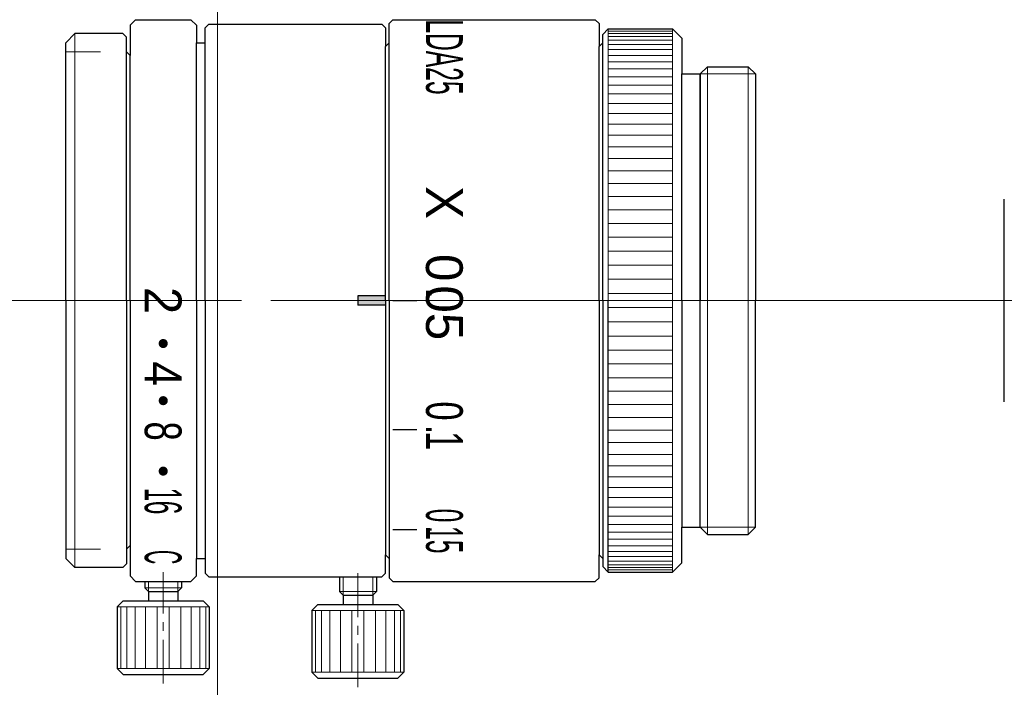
# Model space of a CAD drawing. Header units: millimetres. Extents: x -21 to 93, y 29 to 65.
import ezdxf
from ezdxf.enums import TextEntityAlignment as Align

# ---------------------------------------------------------------- set-up
doc = ezdxf.new("R2010")
doc.units = ezdxf.units.MM
doc.header["$LTSCALE"] = 0.25
doc.linetypes.add('CENTER', pattern=[50.8, 31.75, -6.35, 6.35, -6.35])
doc.layers.add('00_補助線', color=252, linetype='Continuous', lineweight=0, plot=False)
for name, color, linetype, lineweight in [('01_中心線', 1, 'CENTER', 20), ('03_寸法・文字', 50, 'Continuous', 20), ('画層1', 7, 'Continuous', 30)]:
    doc.layers.add(name, color=color, linetype=linetype, lineweight=lineweight)
doc.styles.add('VS Standard', font='txt', dxfattribs={"height": 3})

msp = doc.modelspace()

# ---------------------------------------------------------------- hatches: boundary and pattern name
at = {"layer": '03_寸法・文字'}
h = msp.add_hatch(color=256, dxfattribs=at)
h.dxf.hatch_style = 1
h.paths.add_polyline_path([(47.05, 47.917, 1), (47.05, 47.417, 1)])
h = msp.add_hatch(color=256, dxfattribs=at)
h.dxf.hatch_style = 1
h.paths.add_polyline_path([(47.05, 44.814, 1), (47.05, 44.314, 1)])
h = msp.add_hatch(color=256, dxfattribs=at)
h.dxf.hatch_style = 1
h.paths.add_polyline_path([(47.05, 40.988, 1), (47.05, 40.488, 1)])
at = {"layer": '画層1'}
h = msp.add_hatch(color=256, dxfattribs=at)
h.dxf.hatch_style = 1
h.paths.add_polyline_path([(59.133, 50.25), (57.633, 50.25), (57.633, 50), (59.133, 50)])
h.paths.add_polyline_path([(59.133, 50), (57.633, 50), (57.633, 49.75), (59.133, 49.75)])

# ---------------------------------------------------------------- linework, layer by layer
msp.add_line((92.759, 44.5), (92.759, 55.5))
at = {"layer": '00_補助線'}
for p, q in [((43.65, 63.5), (41.75, 63.5)), ((43.65, 36.5), (41.75, 36.5))]:
    msp.add_line(p, q, dxfattribs=at)
msp.add_xline((50, 50), (0, 1), dxfattribs=at)
for p, direction in [((50.838, 50), (-1, 0)), ((53.808, 50), (1, 0))]:
    msp.add_ray(p, direction, dxfattribs=at)
at = {"layer": '01_中心線'}
for p, q in [((45.55, 50), (39.25, 50)), ((45.55, 50), (39.25, 50)), ((60.838, 50), (48.52, 50)), ((60.838, 50), (48.52, 50)), ((92.759, 50), (63.808, 50)), ((92.759, 50), (63.808, 50))]:
    msp.add_line(p, q, dxfattribs=at)
at = {"layer": '01_中心線', "ltscale": 0.3}
for p, q in [((57.633, 29), (57.633, 35.5)), ((47.05, 29.2), (47.05, 35.25))]:
    msp.add_line(p, q, dxfattribs=at)
at = {"layer": '03_寸法・文字', "lineweight": 30}
for p, q in [((59.533, 50), (60.833, 50)), ((59.533, 42.998), (60.833, 42.998)), ((59.533, 37.562), (60.833, 37.562))]:
    msp.add_line(p, q, dxfattribs=at)
at = {"layer": '画層1'}
for p, q in [((45.25, 64.95), (45.55, 65.25)), ((45.25, 64.95), (45.25, 63.3)), ((45.55, 65.25), (48.55, 65.25)), ((48.55, 65.25), (48.85, 64.95)), ((48.85, 64.95), (48.85, 64)), ((49.333, 64.8), (49.533, 65)), ((49.333, 64), (49.333, 64.8)), ((49.533, 65), (58.933, 65)), ((58.933, 65), (59.133, 64.8)), ((59.133, 64.8), (59.133, 63.8)), ((59.333, 65.05), (59.533, 65.25)), ((59.333, 64), (59.333, 65.05)), ((59.533, 65.25), (70.533, 65.25)), ((70.533, 65.25), (70.733, 65.05)), ((70.733, 65.05), (70.733, 63.8)), ((70.933, 64.45), (71.233, 64.75)), ((71.233, 64.75), (74.733, 64.75)), ((74.733, 64.75), (75.233, 64.25)), ((41.75, 64), (42.25, 64.5)), ((44.85, 64.5), (42.25, 64.5)), ((44.85, 64.5), (45.05, 64.3)), ((45.05, 63.5), (45.05, 64.3)), ((70.933, 64), (70.933, 64.45)), ((75.233, 64.25), (75.233, 62.303)), ((41.75, 50), (41.75, 64)), ((48.85, 64), (49.333, 64)), ((48.85, 50), (48.85, 64)), ((49.333, 50), (49.333, 64)), ((59.133, 63.8), (59.333, 64)), ((59.133, 50), (59.133, 63.8)), ((59.333, 64), (59.333, 64.05)), ((59.333, 64), (59.333, 64)), ((59.333, 50), (59.333, 64)), ((70.933, 64), (70.733, 63.8)), ((70.733, 50), (70.733, 63.8)), ((70.933, 64), (70.933, 64)), ((70.933, 50), (70.933, 64)), ((45.05, 63.5), (45.25, 63.3)), ((45.05, 63.5), (45.05, 63.5)), ((45.05, 50), (45.05, 63.5)), ((45.25, 50), (45.25, 63.3)), ((76.233, 62.303), (76.63, 62.7)), ((76.63, 62.7), (78.836, 62.7)), ((78.836, 62.7), (79.233, 62.303)), ((75.233, 62.303), (76.233, 62.303)), ((75.233, 50), (75.233, 62.303)), ((76.233, 62.303), (76.233, 62.303)), ((76.233, 50), (76.233, 62.303)), ((76.233, 62.303), (76.233, 50)), ((79.233, 62.303), (79.233, 50)), ((41.75, 50), (41.75, 36)), ((45.05, 50), (45.05, 36.5)), ((45.25, 50), (45.25, 36.7)), ((48.85, 50), (48.85, 36)), ((49.333, 50), (49.333, 36)), ((57.633, 50.25), (57.633, 49.75)), ((59.133, 50.25), (57.633, 50.25)), ((59.133, 50), (59.133, 36.2)), ((59.333, 50), (59.333, 36)), ((70.733, 50), (70.733, 36.2)), ((70.933, 50), (70.933, 36)), ((71.233, 35.25), (71.233, 50)), ((75.233, 50), (75.233, 37.697)), ((76.233, 37.697), (76.233, 50)), ((79.233, 37.697), (79.233, 50)), ((59.133, 49.75), (57.633, 49.75)), ((75.233, 35.75), (75.233, 37.697)), ((75.233, 37.697), (76.233, 37.697)), ((76.233, 37.697), (76.233, 37.697)), ((76.233, 37.697), (76.63, 37.3)), ((78.836, 37.3), (79.233, 37.697)), ((76.63, 37.3), (78.836, 37.3)), ((45.05, 36.5), (45.25, 36.7)), ((45.05, 36.5), (45.05, 36.5)), ((45.05, 36.5), (45.05, 35.7)), ((45.25, 36.7), (45.25, 35.05)), ((41.75, 36), (42.25, 35.5)), ((48.85, 35.05), (48.85, 36)), ((48.85, 36), (49.333, 36)), ((49.333, 36), (49.333, 35.2)), ((59.133, 35.2), (59.133, 36.2)), ((59.133, 36.2), (59.333, 36)), ((59.333, 36), (59.333, 36)), ((59.333, 36), (59.333, 35.95)), ((59.333, 36), (59.333, 34.95)), ((70.733, 34.95), (70.733, 36.2)), ((70.933, 36), (70.733, 36.2)), ((70.933, 36), (70.933, 36)), ((70.933, 36), (70.933, 35.55)), ((44.85, 35.5), (42.25, 35.5)), ((44.85, 35.5), (45.05, 35.7)), ((70.933, 35.55), (71.233, 35.25)), ((74.733, 35.25), (75.233, 35.75)), ((45.25, 35.05), (45.55, 34.75)), ((48.55, 34.75), (48.85, 35.05)), ((49.333, 35.2), (49.533, 35)), ((49.533, 35), (58.933, 35)), ((56.633, 35), (56.633, 34.2)), ((58.633, 35), (58.633, 34.2)), ((58.933, 35), (59.133, 35.2)), ((59.333, 34.95), (59.533, 34.75)), ((70.533, 34.75), (70.733, 34.95)), ((71.233, 35.25), (74.733, 35.25)), ((45.55, 34.75), (48.55, 34.75)), ((46.05, 34.75), (46.05, 34.4)), ((46.25, 34.2), (46.05, 34.4)), ((48.05, 34.4), (47.85, 34.2)), ((48.05, 34.75), (48.05, 34.4)), ((59.533, 34.75), (66.833, 34.75)), ((66.833, 34.75), (70.033, 34.75)), ((70.033, 34.75), (70.533, 34.75)), ((46.25, 34.2), (46.25, 33.7)), ((46.25, 34.2), (47.85, 34.2)), ((47.85, 34.2), (47.85, 33.7)), ((56.833, 34), (56.633, 34.2)), ((56.833, 34), (56.833, 33.5)), ((56.833, 34), (58.433, 34)), ((58.433, 34), (58.633, 34.2)), ((58.433, 34), (58.433, 33.5)), ((44.875, 33.7), (44.55, 33.375)), ((44.55, 33.375), (44.55, 30.025)), ((44.875, 33.7), (49.225, 33.7)), ((49.225, 33.7), (49.55, 33.375)), ((49.55, 33.375), (49.55, 30.025)), ((55.458, 33.5), (55.133, 33.175)), ((55.458, 33.5), (59.808, 33.5)), ((59.808, 33.5), (60.133, 33.175)), ((55.133, 33.175), (55.133, 29.825)), ((60.133, 33.175), (60.133, 29.825)), ((44.875, 29.7), (44.55, 30.025)), ((49.225, 29.7), (49.55, 30.025)), ((44.875, 29.7), (49.225, 29.7)), ((55.458, 29.5), (55.133, 29.825)), ((55.458, 29.5), (59.808, 29.5)), ((59.808, 29.5), (60.133, 29.825))]:
    msp.add_line(p, q, dxfattribs=at)
at = {"layer": '画層1', "lineweight": 9}
for p, q in [((71.233, 64.75), (71.233, 50)), ((74.733, 64.75), (74.733, 50)), ((42.25, 50), (42.25, 64.5)), ((74.733, 64.624), (71.233, 64.624)), ((74.733, 64.503), (71.233, 64.503)), ((74.733, 64.342), (71.233, 64.342)), ((74.733, 64.143), (71.233, 64.143)), ((74.733, 63.904), (71.233, 63.904)), ((74.733, 63.627), (71.233, 63.627)), ((74.733, 63.313), (71.233, 63.313)), ((74.733, 62.963), (71.233, 62.963)), ((76.63, 62.7), (76.63, 50)), ((78.836, 62.7), (78.836, 50)), ((74.733, 62.576), (71.233, 62.576)), ((74.733, 62.156), (71.233, 62.156)), ((74.733, 61.702), (71.233, 61.702)), ((74.733, 61.216), (71.233, 61.216)), ((74.733, 60.699), (71.233, 60.699)), ((74.733, 60.153), (71.233, 60.153)), ((74.733, 59.579), (71.233, 59.579)), ((74.733, 58.979), (71.233, 58.979)), ((74.733, 58.354), (71.233, 58.354)), ((74.733, 57.707), (71.233, 57.707)), ((74.733, 57.038), (71.233, 57.038)), ((74.733, 56.35), (71.233, 56.35)), ((74.733, 55.645), (71.233, 55.645)), ((74.733, 54.924), (71.233, 54.924)), ((74.733, 54.189), (71.233, 54.189)), ((74.733, 53.443), (71.233, 53.443)), ((74.733, 52.688), (71.233, 52.688)), ((74.733, 51.925), (71.233, 51.925)), ((74.733, 51.157), (71.233, 51.157)), ((74.733, 50.386), (71.233, 50.386)), ((42.25, 50), (42.25, 35.5)), ((74.733, 35.25), (74.733, 50)), ((76.63, 37.3), (76.63, 50)), ((78.836, 37.3), (78.836, 50)), ((74.733, 49.614), (71.233, 49.614)), ((74.733, 48.843), (71.233, 48.843)), ((74.733, 48.075), (71.233, 48.075)), ((74.733, 47.312), (71.233, 47.312)), ((74.733, 46.557), (71.233, 46.557)), ((74.733, 45.811), (71.233, 45.811)), ((74.733, 45.076), (71.233, 45.076)), ((74.733, 44.355), (71.233, 44.355)), ((74.733, 43.65), (71.233, 43.65)), ((74.733, 42.962), (71.233, 42.962)), ((74.733, 42.293), (71.233, 42.293)), ((74.733, 41.646), (71.233, 41.646)), ((74.733, 41.021), (71.233, 41.021)), ((74.733, 40.421), (71.233, 40.421)), ((74.733, 39.847), (71.233, 39.847)), ((74.733, 39.301), (71.233, 39.301)), ((74.733, 38.784), (71.233, 38.784)), ((74.733, 38.298), (71.233, 38.298)), ((74.733, 37.844), (71.233, 37.844)), ((74.733, 37.424), (71.233, 37.424)), ((74.733, 37.037), (71.233, 37.037)), ((74.733, 36.687), (71.233, 36.687)), ((74.733, 36.373), (71.233, 36.373)), ((74.733, 36.096), (71.233, 36.096)), ((74.733, 35.857), (71.233, 35.857)), ((74.733, 35.658), (71.233, 35.658)), ((74.733, 35.497), (71.233, 35.497)), ((74.733, 35.376), (71.233, 35.376)), ((46.05, 34.4), (48.05, 34.4)), ((56.633, 34.2), (58.633, 34.2)), ((44.55, 33.375), (49.55, 33.375)), ((44.74, 30.025), (44.74, 33.375)), ((45.067, 30.025), (45.067, 33.375)), ((45.528, 30.025), (45.528, 33.375)), ((46.093, 30.025), (46.093, 33.375)), ((46.724, 30.025), (46.724, 33.375)), ((47.376, 30.025), (47.376, 33.375)), ((48.007, 30.025), (48.007, 33.375)), ((48.572, 30.025), (48.572, 33.375)), ((49.033, 30.025), (49.033, 33.375)), ((49.36, 30.025), (49.36, 33.375)), ((55.133, 33.175), (60.133, 33.175)), ((55.324, 29.825), (55.324, 33.175)), ((55.65, 29.825), (55.65, 33.175)), ((56.112, 29.825), (56.112, 33.175)), ((56.677, 29.825), (56.677, 33.175)), ((57.307, 29.825), (57.307, 33.175)), ((57.96, 29.825), (57.96, 33.175)), ((58.59, 29.825), (58.59, 33.175)), ((59.155, 29.825), (59.155, 33.175)), ((59.617, 29.825), (59.617, 33.175)), ((59.943, 29.825), (59.943, 33.175)), ((44.55, 30.025), (49.55, 30.025)), ((55.133, 29.825), (60.133, 29.825))]:
    msp.add_line(p, q, dxfattribs=at)
at = {"layer": '画層1', "lineweight": 20}
for p, q in [((76.233, 62.303), (79.233, 62.303)), ((76.233, 37.697), (79.233, 37.697)), ((56.833, 35), (56.833, 34)), ((58.433, 35), (58.433, 34)), ((46.25, 34.75), (46.25, 34.2)), ((47.85, 34.75), (47.85, 34.2))]:
    msp.add_line(p, q, dxfattribs=at)

# ---------------------------------------------------------------- texts
at = {"layer": '03_寸法・文字', "style": 'VS Standard'}
for s, width, p in [('LDA25', 0.5, (63.333, 63.227)), ('4', 0.9, (48.045, 46.023)), ('0', 0.7, (63.333, 44.004)), ('8', 0.7, (48.045, 42.911)), ('.', 0.7, (63.333, 42.998)), ('1', 0.7, (63.333, 42.393)), ('1', 0.5, (48.05, 39.468)), ('6', 0.5, (48.045, 38.761)), ('0', 0.5, (63.333, 38.329)), ('.', 0.5, (63.332, 37.562)), ('15', 0.5, (63.333, 37.008)), ('C', 0.4, (48.045, 36.068))]:
    msp.add_text(s, height=2, rotation=270, dxfattribs=dict(at, width=width)).set_placement(p, align=Align.TOP_CENTER)
for s, p in [('X', (63.333, 55.323)), ('0', (63.328, 51.785)), ('2', (48.045, 50)), ('.', (63.332, 50.402)), ('05', (63.333, 49.334))]:
    msp.add_text(s, height=2, rotation=270, dxfattribs=at).set_placement(p, align=Align.TOP_CENTER)

doc.saveas('drawing.dxf')
